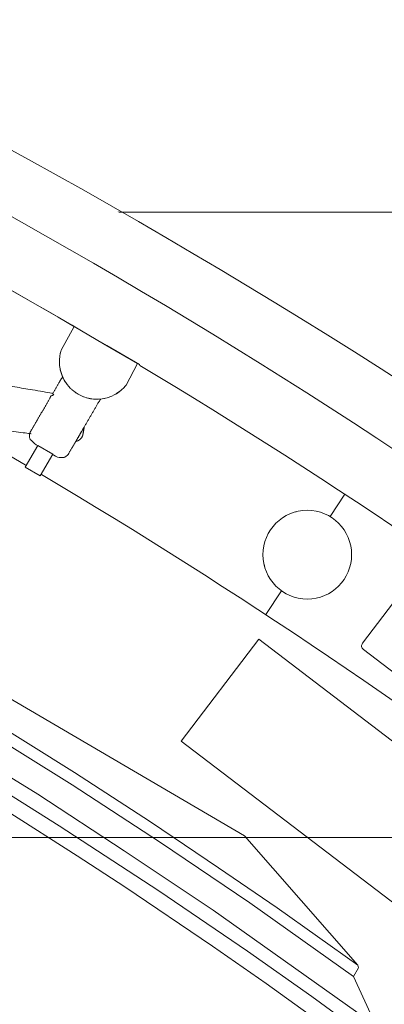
# Model space of a CAD drawing. Header units: metres. Extents: x -45 to 152, y -127 to 99.
# Tile 114 of 256: x -32.943 to -32.695, y -8.638 to -7.969. Entities that reach past the tile are written whole.
import ezdxf

# ---------------------------------------------------------------- set-up
doc = ezdxf.new("R2010")
doc.units = ezdxf.units.M
doc.linetypes.add('Achsen 01', pattern=[5.291531, 3.175, -1.058062, 0.352704, -0.705764])
doc.linetypes.add('Raster 01', pattern=[2, 1, -1])
for name, color, linetype, lineweight in [('036_Bodenbelagarbeiten-350 Doppelbodenelement', 7, 'Continuous', 9), ('_1.35m (3D)', 7, 'Continuous', 9), ('_GRU (2D)', 7, 'Continuous', 9), ('_OG 2 (2D)', 7, 'Continuous', 9)]:
    doc.layers.add(name, color=color, linetype=linetype, lineweight=lineweight)
for name, color, linetype, lineweight, true_color in [('ACTES-Einrichtung Aufsicht.', 7, 'Continuous', 9, 0xa6a6a6), ('AV1-Achsen', 1, 'Achsen 01', 18, 0xff0000), ('AV1-Raster', 7, 'Raster 01', 9, 0xa6a6a6)]:
    doc.layers.add(name, color=color, linetype=linetype, lineweight=lineweight, true_color=true_color)

# ---------------------------------------------------------------- blocks, each defined once
blk = doc.blocks.new('Group-2')
at = {"layer": 'AV1-Raster'}
blk.add_line((1.35, -8.1), (-40.5, -8.1), dxfattribs=at)
blk = doc.blocks.new('1.35m (3D)')
at = {"layer": 'AV1-Raster', "color": 7}
blk.add_blockref('Group-2', (0, 0), dxfattribs=at)
blk = doc.blocks.new('Group-99')
at = {"color": 255, "transparency": 33554687}
blk.add_wipeout([(-33.43958, -9.14318), (-33.45345, -9.13511), (-33.46735, -9.1271), (-33.48128, -9.11915), (-33.49524, -9.11125), (-33.50924, -9.1034), (-33.52326, -9.09562), (-33.53732, -9.08789), (-33.55141, -9.08022), (-33.64988, -9.02858), (-33.74974, -8.97969), (-33.85091, -8.93359), (-33.95332, -8.89031), (-34.05689, -8.84988), (-34.16154, -8.81233), (-34.26719, -8.77769), (-34.37376, -8.746), (-34.38044, -8.74163), (-34.38635, -8.73626), (-34.39132, -8.73002), (-34.39523, -8.72306), (-34.39799, -8.71558), (-34.39952, -8.70774), (-34.39979, -8.69977), (-34.39878, -8.69185), (-34.39877, -8.69179), (-34.39876, -8.69173), (-34.39874, -8.69166), (-34.39873, -8.6916), (-34.39872, -8.69154), (-34.3987, -8.69147), (-34.39869, -8.69141), (-34.39868, -8.69135), (-34.18283, -7.65995), (-34.17982, -7.65069), (-34.17508, -7.64219), (-34.16878, -7.63477), (-34.16116, -7.62871), (-34.15251, -7.62425), (-34.14316, -7.62154), (-34.13346, -7.6207), (-34.12378, -7.62175), (-33.78996, -7.70702), (-33.46395, -7.81851), (-33.14782, -7.95551), (-32.84355, -8.11717), (-32.55308, -8.30247), (-32.27822, -8.51023), (-32.02072, -8.73915), (-31.7822, -8.98778), (-31.78215, -8.98783), (-31.7821, -8.98789), (-31.78205, -8.98795), (-31.782, -8.98801), (-31.78195, -8.98806), (-31.7819, -8.98812), (-31.78185, -8.98818), (-31.7818, -8.98824), (-31.7822, -8.98777), (-31.77653, -8.99569), (-31.7725, -9.00455), (-31.77027, -9.01402), (-31.76991, -9.02375), (-31.77145, -9.03336), (-31.77481, -9.04249), (-31.77989, -9.0508), (-31.78648, -9.05797), (-32.57179, -9.76062), (-32.57804, -9.76539), (-32.58496, -9.76911), (-32.59237, -9.77171), (-32.60011, -9.77311), (-32.60796, -9.77328), (-32.61575, -9.77222), (-32.62327, -9.76995), (-32.63035, -9.76653), (-32.72244, -9.67759), (-32.81732, -9.59164), (-32.91489, -9.50875), (-33.01506, -9.42901), (-33.11771, -9.35251), (-33.22276, -9.27933), (-33.33009, -9.20952)], dxfattribs=at).dxf.layer = 'ACTES-Einrichtung Aufsicht.'
at = {"layer": 'ACTES-Einrichtung Aufsicht.', "transparency": 33554534, "flags": 128}
blk.add_lwpolyline([(-33.43958, -9.14318, 0.008083), (-33.55141, -9.08022, 0.055453), (-34.37376, -8.746, -0.330906), (-34.39878, -8.69185, 0.002569), (-34.39868, -8.69135), (-34.18283, -7.65995, -0.41107), (-34.12378, -7.62175, -0.160224), (-31.7822, -8.98778, -0.00305), (-31.7818, -8.98824), (-31.7822, -8.98777, -0.411112), (-31.78648, -9.05797), (-32.57179, -9.76062, -0.325472), (-32.63035, -9.76653, 0.063875)], format="xyb", close=True, dxfattribs=at)
at = {"layer": 'ACTES-Einrichtung Aufsicht.', "flags": 128}
blk.add_lwpolyline([(-33.70081, -7.82281), (-33.70999, -7.81993, 0.002867), (-33.75429, -7.80603), (-33.7527, -7.80266), (-33.74094, -7.76443, -0.044027), (-33.075, -8.03525, -0.073959), (-32.09689, -8.73634), (-32.12496, -8.76531), (-32.12694, -8.76807, 0.057345), (-32.8611, -8.20419), (-32.86144, -8.20359), (-32.88368, -8.19075, 0.013514), (-33.075, -8.08452, 0.038853), (-33.65319, -7.83857), (-33.65317, -7.83853), (-33.70079, -7.82277)], format="xyb", close=True, dxfattribs=at)
at = {"color": 255, "transparency": 33554559}
blk.add_wipeout([(-32.86144, -8.20359), (-32.8611, -8.20419), (-32.76253, -8.26527), (-32.66574, -8.32915), (-32.57083, -8.39577), (-32.47785, -8.46508), (-32.38691, -8.53703), (-32.29806, -8.61155), (-32.21138, -8.68859), (-32.12694, -8.76807), (-32.19513, -8.83846), (-32.2793, -8.75928), (-32.36574, -8.68259), (-32.4544, -8.60846), (-32.54518, -8.53696), (-32.63801, -8.46814), (-32.73282, -8.40207), (-32.82952, -8.3388), (-32.92803, -8.27838), (-32.93804, -8.27246), (-32.99026, -8.24197), (-33.06977, -8.19818), (-33.15555, -8.1533), (-33.2424, -8.11053), (-33.33027, -8.06991), (-33.41911, -8.03145), (-33.50887, -7.99518), (-33.59949, -7.96112), (-33.69091, -7.92929), (-33.78309, -7.8997), (-33.77795, -7.88297), (-33.77794, -7.88297), (-33.75416, -7.80607), (-33.70081, -7.82281), (-33.65321, -7.83861), (-33.65321, -7.83861), (-33.6532, -7.8386), (-33.6532, -7.8386), (-33.6532, -7.83859), (-33.6532, -7.83859), (-33.65319, -7.83858), (-33.65319, -7.83858), (-33.65319, -7.83857), (-33.55618, -7.87259), (-33.46006, -7.90905), (-33.3649, -7.94794), (-33.27076, -7.98924), (-33.1777, -8.03291), (-33.08577, -8.07893), (-32.99505, -8.12727), (-32.90558, -8.1779), (-32.88368, -8.19075)], dxfattribs=at).dxf.layer = 'ACTES-Einrichtung Aufsicht.'
at = {"layer": 'ACTES-Einrichtung Aufsicht.'}
for p, q in [((-32.73172, -8.3069), (-32.72175, -8.2917)), ((-32.7649, -8.35743), (-32.77553, -8.37362))]:
    blk.add_line(p, q, dxfattribs=at)
at = {"layer": 'ACTES-Einrichtung Aufsicht.', "flags": 128}
blk.add_lwpolyline([(-32.86144, -8.20359), (-32.8611, -8.20419, -0.057345), (-32.12694, -8.76807), (-32.19513, -8.83846, 0.058565), (-32.92803, -8.27838), (-32.93804, -8.27246), (-32.99026, -8.24197), (-33.06977, -8.19818, 0.049045), (-33.78309, -7.8997), (-33.77795, -7.88297), (-33.77794, -7.88297), (-33.75416, -7.80607), (-33.70081, -7.82281), (-33.65321, -7.83861, 0.000416), (-33.65319, -7.83857, -0.050823), (-32.90558, -8.1779), (-32.88368, -8.19075)], format="xyb", close=True, dxfattribs=at)
at = {"color": 255, "transparency": 33554559}
for points in [[(-32.86268, -8.20287), (-32.87048, -8.21755), (-32.87352, -8.22076), (-32.87707, -8.22339), (-32.88103, -8.22538), (-32.88526, -8.22665), (-32.88965, -8.22717), (-32.89406, -8.22692), (-32.89837, -8.22591), (-32.90614, -8.22177), (-32.90937, -8.21876), (-32.91204, -8.21523), (-32.91406, -8.21129), (-32.91536, -8.20707), (-32.91592, -8.20269), (-32.91571, -8.19827), (-32.91474, -8.19396), (-32.91472, -8.19389), (-32.90598, -8.17766), (-32.88586, -8.18946)], [(-32.72111, -8.34795), (-32.73945, -8.36202), (-32.76237, -8.35901), (-32.77644, -8.34066), (-32.77343, -8.31774), (-32.75508, -8.30367), (-32.73216, -8.30669), (-32.71809, -8.32503)], [(-32.83303, -8.45959), (-32.78031, -8.39038), (-32.47642, -8.62184), (-32.52913, -8.69105)]]:
    blk.add_wipeout(points, dxfattribs=at).dxf.layer = 'ACTES-Einrichtung Aufsicht.'
at = {"layer": 'ACTES-Einrichtung Aufsicht.', "flags": 128}
blk.add_lwpolyline([(-32.86268, -8.20287), (-32.87048, -8.21755, -0.83258), (-32.91474, -8.19396), (-32.91472, -8.19389), (-32.90598, -8.17766), (-32.88586, -8.18946)], format="xyb", close=True, dxfattribs=at)
blk.add_lwpolyline([(-32.83303, -8.45959), (-32.78031, -8.39038), (-32.47642, -8.62184), (-32.52913, -8.69105)], close=True, dxfattribs=at)
at = {"layer": 'ACTES-Einrichtung Aufsicht.'}
blk.add_circle((-32.74727, -8.33285), 0.03021, dxfattribs=at)
at = {"color": 255, "transparency": 33554559}
for points in [[(-32.91631, -8.21611), (-32.91382, -8.21184), (-32.91194, -8.21538), (-32.90953, -8.21858), (-32.90665, -8.22136), (-32.90337, -8.22366), (-32.89977, -8.22541), (-32.89594, -8.22658), (-32.89197, -8.22713), (-32.88797, -8.22706), (-32.90956, -8.26405), (-32.90957, -8.26406), (-32.90969, -8.26426), (-32.90972, -8.26432), (-32.90976, -8.26438), (-32.90981, -8.26444), (-32.90986, -8.26452), (-32.90992, -8.26459), (-32.90998, -8.26468), (-32.91005, -8.26476), (-32.91013, -8.26486), (-32.91021, -8.26496), (-32.91029, -8.26505), (-32.91038, -8.26514), (-32.91046, -8.26523), (-32.91055, -8.26532), (-32.91064, -8.2654), (-32.91073, -8.26548), (-32.91082, -8.26556), (-32.91091, -8.26564), (-32.911, -8.26571), (-32.9111, -8.26579), (-32.91119, -8.26586), (-32.91128, -8.26592), (-32.91138, -8.26599), (-32.91147, -8.26605), (-32.91157, -8.26612), (-32.91167, -8.26617), (-32.91176, -8.26623), (-32.91186, -8.26629), (-32.91196, -8.26634), (-32.91206, -8.26639), (-32.91216, -8.26644), (-32.91227, -8.26649), (-32.91237, -8.26653), (-32.91239, -8.26654), (-32.91241, -8.26655), (-32.91242, -8.26656), (-32.91244, -8.26656), (-32.91246, -8.26657), (-32.91248, -8.26658), (-32.9125, -8.26659), (-32.91251, -8.26659), (-32.91253, -8.2666), (-32.91255, -8.26661), (-32.91257, -8.26662), (-32.9126, -8.26663), (-32.91262, -8.26663), (-32.91264, -8.26664), (-32.91267, -8.26665), (-32.91269, -8.26666), (-32.91272, -8.26667), (-32.91274, -8.26668), (-32.91277, -8.26669), (-32.9128, -8.2667), (-32.91283, -8.26671), (-32.91286, -8.26672), (-32.9129, -8.26673), (-32.91293, -8.26674), (-32.91297, -8.26675), (-32.913, -8.26677), (-32.91304, -8.26678), (-32.91307, -8.26679), (-32.91311, -8.2668), (-32.91315, -8.26681), (-32.91318, -8.26682), (-32.91322, -8.26683), (-32.91328, -8.26684), (-32.91333, -8.26686), (-32.91339, -8.26687), (-32.91345, -8.26688), (-32.91351, -8.2669), (-32.91357, -8.26691), (-32.91363, -8.26692), (-32.91369, -8.26693), (-32.91376, -8.26694), (-32.91382, -8.26695), (-32.91389, -8.26696), (-32.91396, -8.26697), (-32.91404, -8.26698), (-32.91411, -8.26699), (-32.91419, -8.267), (-32.91427, -8.26701), (-32.91436, -8.26701), (-32.91445, -8.26702), (-32.91454, -8.26702), (-32.91463, -8.26702), (-32.91473, -8.26702), (-32.91483, -8.26702), (-32.91493, -8.26702), (-32.91504, -8.26702), (-32.91514, -8.26701), (-32.91525, -8.267), (-32.91535, -8.26699), (-32.91546, -8.26698), (-32.91556, -8.26697), (-32.91566, -8.26695), (-32.91577, -8.26694), (-32.91587, -8.26692), (-32.91612, -8.26686), (-32.91636, -8.2668), (-32.91661, -8.26673), (-32.91685, -8.26664), (-32.91708, -8.26655), (-32.91732, -8.26644), (-32.91755, -8.26633), (-32.91777, -8.26621), (-32.93331, -8.25713), (-32.93353, -8.257), (-32.93374, -8.25686), (-32.93395, -8.2567), (-32.93415, -8.25654), (-32.93434, -8.25638), (-32.93452, -8.2562), (-32.9347, -8.25602), (-32.93487, -8.25583), (-32.93493, -8.25575), (-32.935, -8.25567), (-32.93506, -8.25558), (-32.93512, -8.2555), (-32.93519, -8.25542), (-32.93525, -8.25533), (-32.9353, -8.25524), (-32.93536, -8.25515), (-32.93542, -8.25506), (-32.93547, -8.25497), (-32.93552, -8.25489), (-32.93557, -8.2548), (-32.93561, -8.25472), (-32.93565, -8.25464), (-32.93569, -8.25456), (-32.93573, -8.25448), (-32.93576, -8.25441), (-32.93579, -8.25433), (-32.93582, -8.25426), (-32.93585, -8.25419), (-32.93588, -8.25413), (-32.9359, -8.25406), (-32.93593, -8.254), (-32.93595, -8.25394), (-32.93597, -8.25388), (-32.93599, -8.25382), (-32.93601, -8.25376), (-32.93602, -8.25371), (-32.93604, -8.25365), (-32.93606, -8.25359), (-32.93608, -8.25353), (-32.93609, -8.25347), (-32.9361, -8.25344), (-32.93611, -8.2534), (-32.93612, -8.25336), (-32.93613, -8.25333), (-32.93614, -8.25329), (-32.93614, -8.25326), (-32.93615, -8.25322), (-32.93616, -8.25318), (-32.93617, -8.25315), (-32.93617, -8.25312), (-32.93618, -8.25308), (-32.93619, -8.25305), (-32.93619, -8.25302), (-32.9362, -8.25299), (-32.9362, -8.25296), (-32.93621, -8.25293), (-32.93621, -8.25291), (-32.93622, -8.25288), (-32.93622, -8.25286), (-32.93622, -8.25283), (-32.93623, -8.25281), (-32.93623, -8.25279), (-32.93623, -8.25277), (-32.93623, -8.25275), (-32.93624, -8.25273), (-32.93624, -8.25271), (-32.93624, -8.25269), (-32.93624, -8.25267), (-32.93625, -8.25265), (-32.93625, -8.25263), (-32.93625, -8.25261), (-32.93625, -8.25259), (-32.93626, -8.25248), (-32.93627, -8.25237), (-32.93628, -8.25225), (-32.93628, -8.25214), (-32.93629, -8.25203), (-32.93629, -8.25192), (-32.93629, -8.2518), (-32.93628, -8.25169), (-32.93628, -8.25158), (-32.93627, -8.25146), (-32.93626, -8.25135), (-32.93624, -8.25123), (-32.93623, -8.25112), (-32.93621, -8.251), (-32.93619, -8.25088), (-32.93617, -8.25076), (-32.93615, -8.25065), (-32.93612, -8.25053), (-32.93609, -8.25041), (-32.93606, -8.25029), (-32.93602, -8.25017), (-32.93598, -8.25005), (-32.93594, -8.24994), (-32.9359, -8.24982), (-32.93585, -8.2497), (-32.93581, -8.2496), (-32.93577, -8.2495), (-32.93573, -8.24941), (-32.93569, -8.24933), (-32.93566, -8.24926), (-32.93563, -8.2492), (-32.9356, -8.24914), (-32.93547, -8.24893), (-32.93547, -8.24892)], [(-32.7091, -8.39728), (-32.52056, -8.54088), (-32.52006, -8.54119), (-32.51951, -8.54139), (-32.51893, -8.54149), (-32.51834, -8.54146), (-32.51777, -8.54133), (-32.51723, -8.54108), (-32.51676, -8.54074), (-32.51636, -8.54031), (-32.48146, -8.49449), (-32.48115, -8.49399), (-32.48094, -8.49344), (-32.48085, -8.49285), (-32.48087, -8.49227), (-32.481, -8.49169), (-32.48125, -8.49116), (-32.48159, -8.49068), (-32.48202, -8.49028), (-32.67057, -8.34668), (-32.67107, -8.34637), (-32.67162, -8.34617), (-32.6722, -8.34607), (-32.67279, -8.3461), (-32.67336, -8.34623), (-32.67389, -8.34648), (-32.67437, -8.34682), (-32.67477, -8.34725), (-32.70967, -8.39307), (-32.70998, -8.39357), (-32.71018, -8.39413), (-32.71028, -8.39471), (-32.71026, -8.39529), (-32.71012, -8.39587), (-32.70988, -8.3964), (-32.70953, -8.39688)]]:
    blk.add_wipeout(points, dxfattribs=at).dxf.layer = 'ACTES-Einrichtung Aufsicht.'
at = {"layer": 'ACTES-Einrichtung Aufsicht.', "flags": 128}
blk.add_lwpolyline([(-32.7091, -8.39728), (-32.52056, -8.54088, 0.414214), (-32.51636, -8.54031), (-32.48146, -8.49449, 0.414214), (-32.48202, -8.49028), (-32.67057, -8.34668, 0.414214), (-32.67477, -8.34725), (-32.70967, -8.39307, 0.414214)], format="xyb", close=True, dxfattribs=at)
at = {"layer": 'ACTES-Einrichtung Aufsicht.'}
blk.add_rational_spline([(-32.91631, -8.21611), (-32.91507, -8.21398), (-32.91382, -8.21184), (-32.90643, -8.22885), (-32.88797, -8.22706), (-32.89876, -8.24555), (-32.90956, -8.26405), (-32.90956, -8.26405), (-32.90957, -8.26406), (-32.90963, -8.26416), (-32.90981, -8.26447), (-32.91045, -8.26525), (-32.91119, -8.26588), (-32.91195, -8.26635), (-32.91237, -8.26653), (-32.91244, -8.26657), (-32.91259, -8.26662), (-32.91279, -8.2667), (-32.91307, -8.26679), (-32.91322, -8.26683), (-32.91345, -8.26689), (-32.91394, -8.26698), (-32.91461, -8.26704), (-32.91546, -8.26699), (-32.91587, -8.26692), (-32.91688, -8.26672), (-32.91777, -8.26621), (-32.92554, -8.26167), (-32.93331, -8.25713), (-32.9342, -8.25661), (-32.93487, -8.25583), (-32.93513, -8.25551), (-32.93559, -8.25479), (-32.93587, -8.25418), (-32.93603, -8.2537), (-32.93609, -8.25347), (-32.93613, -8.25333), (-32.93619, -8.25304), (-32.93622, -8.25283), (-32.93625, -8.25267), (-32.93625, -8.25259), (-32.9363, -8.25214), (-32.93626, -8.25124), (-32.93608, -8.25029), (-32.93571, -8.24935), (-32.93554, -8.24904), (-32.93547, -8.24893), (-32.93547, -8.24893), (-32.93547, -8.24892), (-32.92589, -8.23252), (-32.91631, -8.21611)], [1, 1, 1, 0.808687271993, 1, 1, 1, 1, 1, 1, 1, 1, 1, 1, 1, 1, 1, 1, 1, 1, 1, 1, 1, 1, 1, 0.985598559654, 1, 1, 1, 0.985598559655, 1, 1, 1, 1, 1, 1, 1, 1, 1, 1, 1, 1, 1, 1, 1, 1, 1, 1, 1, 1, 1], degree=2, knots=[0, 0, 0, 0.039408, 0.039408, 0.278912, 0.278912, 0.620862, 0.620862, 0.620937, 0.620937, 0.622866, 0.626641, 0.630417, 0.634193, 0.637969, 0.637969, 0.638631, 0.639292, 0.639953, 0.640614, 0.640614, 0.641656, 0.642699, 0.643741, 0.644783, 0.644783, 0.647352, 0.647352, 0.67014, 0.67014, 0.672709, 0.672709, 0.673751, 0.674793, 0.675836, 0.676878, 0.676878, 0.677539, 0.6782, 0.678861, 0.679523, 0.679523, 0.683299, 0.687075, 0.69085, 0.694626, 0.696555, 0.696555, 0.69663, 0.69663, 1, 1, 1], dxfattribs=at)
at = {"color": 255, "transparency": 33554559}
for points in [[(-32.9356, -8.24914), (-32.93563, -8.2492), (-32.93566, -8.24926), (-32.93569, -8.24933), (-32.93573, -8.24941), (-32.93577, -8.2495), (-32.93581, -8.2496), (-32.93585, -8.2497), (-32.9359, -8.24982), (-32.93594, -8.24994), (-32.93598, -8.25005), (-32.93602, -8.25017), (-32.93606, -8.25029), (-32.93609, -8.25041), (-32.93612, -8.25053), (-32.93615, -8.25065), (-32.93617, -8.25076), (-32.93617, -8.25078), (-32.93618, -8.2508), (-32.93618, -8.25082), (-32.93618, -8.25083), (-32.93619, -8.25085), (-32.93619, -8.25087), (-32.93619, -8.25089), (-32.9362, -8.2509), (-33.13558, -8.21738), (-33.13559, -8.21738), (-33.13583, -8.21734), (-33.13589, -8.21732), (-33.13596, -8.21731), (-33.13604, -8.21729), (-33.13612, -8.21727), (-33.13621, -8.21724), (-33.13631, -8.21721), (-33.13642, -8.21717), (-33.13654, -8.21713), (-33.13666, -8.21709), (-33.13677, -8.21705), (-33.13689, -8.217), (-33.137, -8.21695), (-33.13711, -8.2169), (-33.13722, -8.21685), (-33.13733, -8.2168), (-33.13744, -8.21674), (-33.13754, -8.21668), (-33.13765, -8.21662), (-33.13775, -8.21656), (-33.13785, -8.2165), (-33.13794, -8.21643), (-33.13804, -8.21637), (-33.13813, -8.2163), (-33.13822, -8.21623), (-33.13831, -8.21616), (-33.1384, -8.21609), (-33.13849, -8.21602), (-33.13857, -8.21594), (-33.13865, -8.21587), (-33.13874, -8.21579), (-33.13882, -8.21571), (-33.1389, -8.21563), (-33.13891, -8.21562), (-33.13892, -8.2156), (-33.13894, -8.21559), (-33.13895, -8.21558), (-33.13896, -8.21556), (-33.13898, -8.21555), (-33.13899, -8.21553), (-33.139, -8.21552), (-33.13902, -8.2155), (-33.13903, -8.21549), (-33.13905, -8.21547), (-33.13906, -8.21545), (-33.13908, -8.21544), (-33.13909, -8.21542), (-33.13911, -8.2154), (-33.13913, -8.21538), (-33.13915, -8.21536), (-33.13917, -8.21533), (-33.13919, -8.21531), (-33.13921, -8.21529), (-33.13923, -8.21526), (-33.13925, -8.21524), (-33.13927, -8.21521), (-33.13929, -8.21518), (-33.13931, -8.21515), (-33.13934, -8.21512), (-33.13936, -8.21509), (-33.13938, -8.21506), (-33.1394, -8.21503), (-33.13943, -8.215), (-33.13945, -8.21497), (-33.13947, -8.21494), (-33.13951, -8.21489), (-33.13954, -8.21484), (-33.13957, -8.21479), (-33.13961, -8.21474), (-33.13964, -8.21469), (-33.13967, -8.21464), (-33.1397, -8.21459), (-33.13974, -8.21453), (-33.13977, -8.21448), (-33.1398, -8.21442), (-33.13984, -8.21436), (-33.13987, -8.2143), (-33.1399, -8.21423), (-33.13994, -8.21416), (-33.13998, -8.21409), (-33.14001, -8.21402), (-33.14005, -8.21394), (-33.14009, -8.21386), (-33.14012, -8.21378), (-33.14016, -8.21369), (-33.14019, -8.2136), (-33.14022, -8.21351), (-33.14026, -8.21341), (-33.14029, -8.21331), (-33.14032, -8.21321), (-33.14035, -8.21311), (-33.14038, -8.213), (-33.14041, -8.2129), (-33.14043, -8.2128), (-33.14045, -8.2127), (-33.14047, -8.2126), (-33.14049, -8.2125), (-33.14052, -8.21232), (-33.14054, -8.21215), (-33.14056, -8.21198), (-33.14057, -8.2118), (-33.14058, -8.21163), (-33.14058, -8.21146), (-33.14058, -8.21128), (-33.14057, -8.21111), (-33.13846, -8.1983), (-33.13752, -8.19272), (-33.13747, -8.19247), (-33.13741, -8.19222), (-33.13734, -8.19197), (-33.13726, -8.19173), (-33.13717, -8.19149), (-33.13707, -8.19126), (-33.13696, -8.19103), (-33.13685, -8.1908), (-33.13679, -8.19071), (-33.13674, -8.19062), (-33.13669, -8.19053), (-33.13663, -8.19045), (-33.13657, -8.19036), (-33.13651, -8.19027), (-33.13645, -8.19018), (-33.13639, -8.1901), (-33.13632, -8.19002), (-33.13626, -8.18994), (-33.1362, -8.18986), (-33.13614, -8.18978), (-33.13607, -8.18971), (-33.13601, -8.18965), (-33.13595, -8.18958), (-33.13589, -8.18952), (-33.13583, -8.18946), (-33.13578, -8.18941), (-33.13572, -8.18935), (-33.13567, -8.1893), (-33.13561, -8.18925), (-33.13556, -8.18921), (-33.13551, -8.18916), (-33.13546, -8.18912), (-33.13542, -8.18908), (-33.13537, -8.18904), (-33.13532, -8.18901), (-33.13527, -8.18897), (-33.13522, -8.18893), (-33.13518, -8.18889), (-33.13513, -8.18886), (-33.13508, -8.18882), (-33.13505, -8.1888), (-33.13502, -8.18878), (-33.13499, -8.18876), (-33.13496, -8.18874), (-33.13492, -8.18872), (-33.13489, -8.1887), (-33.13486, -8.18868), (-33.13483, -8.18866), (-33.1348, -8.18864), (-33.13477, -8.18862), (-33.13474, -8.1886), (-33.13472, -8.18858), (-33.13469, -8.18857), (-33.13466, -8.18855), (-33.13464, -8.18854), (-33.13461, -8.18852), (-33.13459, -8.18851), (-33.13457, -8.1885), (-33.13455, -8.18849), (-33.13453, -8.18847), (-33.13451, -8.18846), (-33.13449, -8.18845), (-33.13447, -8.18844), (-33.13445, -8.18843), (-33.13443, -8.18842), (-33.13442, -8.18841), (-33.1344, -8.1884), (-33.13438, -8.1884), (-33.13436, -8.18839), (-33.13435, -8.18838), (-33.13433, -8.18837), (-33.13431, -8.18836), (-33.13421, -8.18831), (-33.13411, -8.18826), (-33.134, -8.18822), (-33.1339, -8.18817), (-33.1338, -8.18813), (-33.13369, -8.18809), (-33.13358, -8.18805), (-33.13348, -8.18801), (-33.13337, -8.18798), (-33.13326, -8.18795), (-33.13315, -8.18792), (-33.13304, -8.18789), (-33.13292, -8.18786), (-33.13281, -8.18783), (-33.13269, -8.18781), (-33.13257, -8.18779), (-33.13245, -8.18777), (-33.13233, -8.18775), (-33.13221, -8.18774), (-33.13209, -8.18773), (-33.13197, -8.18772), (-33.13184, -8.18772), (-33.13172, -8.18771), (-33.13159, -8.18771), (-33.13148, -8.18771), (-33.13138, -8.18772), (-33.13128, -8.18772), (-33.13119, -8.18772), (-33.13111, -8.18773), (-33.13103, -8.18773), (-33.13096, -8.18774), (-33.1309, -8.18775), (-33.11882, -8.18978), (-32.92042, -8.22314), (-32.93547, -8.24892), (-32.93547, -8.24893)], [(-32.90956, -8.26405), (-32.90956, -8.26405), (-32.90956, -8.26405), (-32.90956, -8.26405), (-32.90956, -8.26405), (-32.90956, -8.26405), (-32.90956, -8.26405), (-32.90957, -8.26406), (-32.90957, -8.26406), (-32.90957, -8.26406), (-32.90957, -8.26407), (-32.90958, -8.26409), (-32.9096, -8.26411), (-32.90962, -8.26414), (-32.90964, -8.26418), (-32.90966, -8.26422), (-32.90969, -8.26426), (-32.90972, -8.26432), (-32.90976, -8.26438), (-32.90981, -8.26444), (-32.90986, -8.26452), (-32.90992, -8.26459), (-32.90998, -8.26468), (-32.91005, -8.26476), (-32.91013, -8.26486), (-32.91021, -8.26496), (-32.91029, -8.26505), (-32.91038, -8.26514), (-32.91046, -8.26523), (-32.91055, -8.26532), (-32.91064, -8.2654), (-32.91073, -8.26548), (-32.91082, -8.26556), (-32.91091, -8.26564), (-32.911, -8.26571), (-32.9111, -8.26579), (-32.91119, -8.26586), (-32.91128, -8.26592), (-32.91138, -8.26599), (-32.91147, -8.26605), (-32.91157, -8.26612), (-32.91167, -8.26617), (-32.91176, -8.26623), (-32.91186, -8.26629), (-32.91196, -8.26634), (-32.91206, -8.26639), (-32.91216, -8.26644), (-32.91227, -8.26649), (-32.91237, -8.26653)]]:
    blk.add_wipeout(points, dxfattribs=at).dxf.layer = 'ACTES-Einrichtung Aufsicht.'
at = {"layer": 'ACTES-Einrichtung Aufsicht.'}
blk.add_rational_spline([(-32.9356, -8.24914), (-32.93571, -8.24935), (-32.93608, -8.25029), (-32.93618, -8.25083), (-32.9362, -8.2509), (-33.03589, -8.23414), (-33.13558, -8.21738), (-33.13558, -8.21738), (-33.13559, -8.21738), (-33.13571, -8.21736), (-33.13606, -8.2173), (-33.13702, -8.21697), (-33.13786, -8.21651), (-33.13858, -8.21596), (-33.1389, -8.21563), (-33.13895, -8.21558), (-33.13906, -8.21546), (-33.1392, -8.2153), (-33.13938, -8.21507), (-33.13947, -8.21494), (-33.13961, -8.21475), (-33.13987, -8.21432), (-33.14016, -8.21372), (-33.14042, -8.2129), (-33.14049, -8.2125), (-33.14061, -8.21181), (-33.14057, -8.21111), (-33.13951, -8.20471), (-33.13846, -8.1983), (-33.13799, -8.19551), (-33.13752, -8.19272), (-33.13734, -8.1917), (-33.13685, -8.1908), (-33.13665, -8.19044), (-33.13613, -8.18976), (-33.13566, -8.18928), (-33.13527, -8.18896), (-33.13508, -8.18882), (-33.13496, -8.18874), (-33.13471, -8.18858), (-33.13452, -8.18847), (-33.13438, -8.18839), (-33.13431, -8.18836), (-33.13391, -8.18816), (-33.13305, -8.18787), (-33.1321, -8.18771), (-33.13113, -8.18771), (-33.1309, -8.18775), (-33.12486, -8.18876), (-33.11882, -8.18978), (-33.01962, -8.20646), (-32.92042, -8.22314), (-32.92794, -8.23603), (-32.93547, -8.24892), (-32.93547, -8.24893), (-32.93547, -8.24893), (-32.93554, -8.24904), (-32.9356, -8.24914)], [1, 1, 1, 1, 1, 1, 1, 1, 1, 1, 1, 1, 1, 1, 1, 1, 1, 1, 1, 1, 1, 1, 1, 1, 1, 0.99326452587, 1, 1, 1, 1, 1, 0.985598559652, 1, 1, 1, 1, 1, 1, 1, 1, 1, 1, 1, 1, 1, 1, 1, 1, 1, 1, 1, 1, 1, 1, 1, 1, 1, 1], degree=2, knots=[0, 0, 0, 0.002202, 0.004404, 0.00473, 0.00473, 0.471304, 0.471304, 0.471326, 0.471326, 0.471883, 0.472975, 0.474066, 0.475158, 0.476249, 0.476249, 0.476441, 0.476632, 0.476823, 0.477014, 0.477014, 0.477315, 0.477616, 0.477918, 0.478219, 0.478219, 0.478728, 0.478728, 0.483477, 0.483477, 0.485551, 0.485551, 0.486293, 0.486293, 0.486595, 0.486896, 0.487197, 0.487498, 0.487498, 0.48769, 0.487881, 0.488072, 0.488263, 0.488263, 0.489354, 0.490446, 0.491537, 0.492524, 0.492524, 0.518042, 0.518042, 0.937256, 0.937256, 0.999477, 0.999477, 0.999497, 0.999497, 1, 1, 1], dxfattribs=at)
blk.add_open_spline([(-32.90956, -8.26405), (-32.90956, -8.26405), (-32.90957, -8.26406), (-32.90981, -8.26447), (-32.91045, -8.26525), (-32.91119, -8.26588), (-32.91195, -8.26635), (-32.91237, -8.26653)], degree=2, dxfattribs=at)
at = {"color": 255, "transparency": 33554559}
for points in [[(-32.90835, -8.21982), (-32.91068, -8.21719), (-32.91261, -8.21427), (-32.91413, -8.2111), (-32.9152, -8.20776), (-32.9158, -8.2043), (-32.91592, -8.20079), (-32.91556, -8.1973), (-32.91472, -8.19389), (-32.89044, -8.20168)], [(-33.25013, -8.25542), (-33.36465, -8.23146), (-33.36633, -8.23186), (-33.36987, -8.23791), (-33.40648, -8.24094), (-33.40819, -8.24139), (-33.41248, -8.249), (-33.40945, -8.25035), (-33.4111, -8.25319), (-33.41426, -8.25178), (-33.41748, -8.25736), (-33.41701, -8.25874), (-33.39362, -8.26931), (-33.3269, -8.30053), (-33.26369, -8.33148), (-33.17469, -8.37763), (-33.09311, -8.42261), (-33.03084, -8.45903), (-32.99271, -8.48163), (-32.95218, -8.50686), (-32.90375, -8.53748), (-32.87149, -8.55859), (-32.81165, -8.59901), (-32.77533, -8.62436), (-32.72645, -8.65949), (-32.71089, -8.67092), (-32.70934, -8.67069), (-32.70608, -8.66516), (-32.70885, -8.66311), (-32.7072, -8.66027), (-32.70442, -8.66233), (-32.7, -8.65475), (-32.70041, -8.65308), (-32.71583, -8.61969), (-32.71233, -8.61369), (-32.71278, -8.61198), (-32.78996, -8.52403), (-32.97038, -8.41871), (-33.0697, -8.36074)]]:
    blk.add_wipeout(points, dxfattribs=at).dxf.layer = 'ACTES-Einrichtung Aufsicht.'
at = {"layer": 'ACTES-Einrichtung Aufsicht.', "flags": 128}
for points in [[(-33.39362, -8.26931), (-33.3269, -8.30053), (-33.26369, -8.33148), (-33.17469, -8.37763), (-33.09311, -8.42261), (-33.03084, -8.45903), (-32.99271, -8.48163), (-32.95218, -8.50686), (-32.90375, -8.53748), (-32.87149, -8.55859), (-32.81165, -8.59901), (-32.77533, -8.62436), (-32.72645, -8.65949)], [(-32.70041, -8.65308), (-32.71583, -8.61969), (-32.71233, -8.61369), (-32.71278, -8.61198), (-32.78996, -8.52403), (-32.97038, -8.41871), (-33.0697, -8.36074), (-33.25013, -8.25542), (-33.36465, -8.23146), (-33.36633, -8.23186), (-33.36987, -8.23791), (-33.40648, -8.24094)]]:
    blk.add_lwpolyline(points, dxfattribs=at)
at = {"layer": 'ACTES-Einrichtung Aufsicht.'}
blk.add_arc((-32.89044, -8.20168), 0.0255, 162.22405, 225.36628, dxfattribs=at)
at = {"color": 255, "transparency": 33554559}
blk.add_wipeout([(-32.87163, -8.2189), (-32.87417, -8.22132), (-32.87703, -8.22336), (-32.88013, -8.225), (-32.88343, -8.2262), (-32.88686, -8.22693), (-32.89037, -8.22718), (-32.89387, -8.22695), (-32.89731, -8.22624), (-32.89044, -8.20168)], dxfattribs=at).dxf.layer = 'ACTES-Einrichtung Aufsicht.'
at = {"layer": 'ACTES-Einrichtung Aufsicht.'}
blk.add_arc((-32.89044, -8.20168), 0.0255, 254.37762, 317.51985, dxfattribs=at)
at = {"color": 255, "transparency": 33554559}
blk.add_wipeout([(-33.36465, -8.23146), (-33.36636, -8.23191), (-33.36987, -8.23791), (-33.30078, -8.27032), (-33.23585, -8.30234), (-33.1732, -8.33472), (-33.11376, -8.36681), (-33.03331, -8.41247), (-32.97332, -8.44823), (-32.9072, -8.48941), (-32.84786, -8.528), (-32.78642, -8.56963), (-32.71583, -8.61969), (-32.71233, -8.61369), (-32.71278, -8.61198), (-32.76781, -8.57286), (-32.80762, -8.54566), (-32.85406, -8.51454), (-32.9057, -8.48089), (-32.97078, -8.44041), (-33.02958, -8.40537), (-33.08767, -8.37215), (-33.14189, -8.34234), (-33.20195, -8.31074), (-33.29398, -8.26468)], dxfattribs=at).dxf.layer = 'ACTES-Einrichtung Aufsicht.'
at = {"layer": 'ACTES-Einrichtung Aufsicht.', "flags": 128}
for points in [[(-32.97332, -8.44823), (-32.9072, -8.48941), (-32.84786, -8.528), (-32.78642, -8.56963), (-32.71583, -8.61969), (-32.71233, -8.61369), (-32.71278, -8.61198), (-32.76781, -8.57286), (-32.80762, -8.54566), (-32.85406, -8.51454), (-32.9057, -8.48089), (-32.97078, -8.44041)], [(-33.41247, -8.24902), (-33.32398, -8.28999), (-33.24695, -8.32808), (-33.17514, -8.36514), (-33.10394, -8.40445), (-33.04733, -8.43648), (-32.98134, -8.4762), (-32.91608, -8.5171), (-32.84827, -8.56142), (-32.78783, -8.60241), (-32.74426, -8.63328), (-32.70436, -8.66221)], [(-32.70048, -8.65304), (-32.81127, -8.57461), (-32.87192, -8.53409), (-32.93064, -8.49576), (-32.97985, -8.46557), (-33.04236, -8.42795), (-33.10056, -8.39502), (-33.14399, -8.37088), (-33.16445, -8.35966), (-33.22189, -8.32954), (-33.26818, -8.30655), (-33.32209, -8.27992), (-33.36529, -8.25965), (-33.40648, -8.24094)]]:
    blk.add_lwpolyline(points, dxfattribs=at)
at = {"color": 255, "transparency": 33554559}
for points in [[(-32.89988, -8.25093), (-32.89902, -8.246), (-32.90477, -8.25584), (-32.90466, -8.25582), (-32.90455, -8.2558), (-32.90444, -8.25577), (-32.90433, -8.25575), (-32.90423, -8.25572), (-32.90412, -8.25569), (-32.90402, -8.25566), (-32.90392, -8.25563), (-32.90381, -8.25559), (-32.9037, -8.25555), (-32.9036, -8.25551), (-32.90349, -8.25547), (-32.90339, -8.25543), (-32.90329, -8.25538), (-32.90318, -8.25533), (-32.90308, -8.25528), (-32.90307, -8.25527), (-32.90305, -8.25526), (-32.90303, -8.25526), (-32.90301, -8.25525), (-32.903, -8.25524), (-32.90298, -8.25523), (-32.90296, -8.25522), (-32.90294, -8.25521), (-32.90293, -8.2552), (-32.90291, -8.25519), (-32.90289, -8.25518), (-32.90287, -8.25517), (-32.90285, -8.25516), (-32.90282, -8.25514), (-32.9028, -8.25513), (-32.90278, -8.25512), (-32.90275, -8.2551), (-32.90273, -8.25509), (-32.9027, -8.25507), (-32.90268, -8.25506), (-32.90265, -8.25504), (-32.90262, -8.25502), (-32.90259, -8.255), (-32.90256, -8.25498), (-32.90253, -8.25496), (-32.9025, -8.25494), (-32.90247, -8.25492), (-32.90244, -8.2549), (-32.90241, -8.25488), (-32.90238, -8.25486), (-32.90235, -8.25484), (-32.90231, -8.25482), (-32.90227, -8.25478), (-32.90222, -8.25475), (-32.90217, -8.25471), (-32.90212, -8.25467), (-32.90207, -8.25464), (-32.90203, -8.2546), (-32.90198, -8.25456), (-32.90193, -8.25452), (-32.90188, -8.25448), (-32.90183, -8.25443), (-32.90178, -8.25439), (-32.90173, -8.25434), (-32.90167, -8.25429), (-32.90162, -8.25424), (-32.90156, -8.25418), (-32.9015, -8.25412), (-32.90144, -8.25406), (-32.90138, -8.254), (-32.90132, -8.25393), (-32.90126, -8.25386), (-32.9012, -8.25378), (-32.90113, -8.25371), (-32.90107, -8.25363), (-32.901, -8.25354), (-32.90094, -8.25346), (-32.90088, -8.25337), (-32.90082, -8.25328), (-32.90076, -8.2532), (-32.90071, -8.25311), (-32.90065, -8.25302), (-32.9006, -8.25293), (-32.90055, -8.25284), (-32.90043, -8.25262), (-32.90032, -8.25239), (-32.90022, -8.25215), (-32.90013, -8.25191), (-32.90005, -8.25167), (-32.89998, -8.25142), (-32.89993, -8.25118)], [(-32.93057, -8.25873), (-32.92052, -8.2646), (-32.92909, -8.27928), (-32.93914, -8.27342)]]:
    blk.add_wipeout(points, dxfattribs=at).dxf.layer = 'ACTES-Einrichtung Aufsicht.'
at = {"layer": 'ACTES-Einrichtung Aufsicht.', "flags": 128}
blk.add_lwpolyline([(-32.93057, -8.25873), (-32.92052, -8.2646), (-32.92909, -8.27928), (-32.93914, -8.27342)], close=True, dxfattribs=at)
at = {"layer": 'ACTES-Einrichtung Aufsicht.'}
blk.add_rational_spline([(-32.89988, -8.25093), (-32.89945, -8.24846), (-32.89902, -8.246), (-32.9019, -8.25092), (-32.90477, -8.25584), (-32.90432, -8.25576), (-32.90349, -8.25549), (-32.90308, -8.25528), (-32.90301, -8.25525), (-32.90287, -8.25517), (-32.90268, -8.25506), (-32.90244, -8.25491), (-32.90231, -8.25482), (-32.90212, -8.25468), (-32.90174, -8.25436), (-32.90126, -8.25388), (-32.90075, -8.2532), (-32.90055, -8.25284), (-32.90005, -8.25194), (-32.89988, -8.25093)], [1, 1, 1, 1, 1, 1, 1, 1, 1, 1, 1, 1, 1, 1, 1, 1, 1, 1, 0.985598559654, 1], degree=2, knots=[0, 0, 0, 0.242093, 0.242093, 0.793953, 0.793953, 0.837958, 0.884456, 0.884456, 0.892598, 0.900739, 0.90888, 0.917022, 0.917022, 0.929858, 0.942693, 0.955529, 0.968365, 0.968365, 1, 1, 1], dxfattribs=at)
blk = doc.blocks.new('Group-101')
at = {"layer": 'ACTES-Einrichtung Aufsicht.'}
blk.add_blockref('Group-99', (0, 0), dxfattribs=at)
blk = doc.blocks.new('OG 2 (2D)')
at = {"layer": 'ACTES-Einrichtung Aufsicht.'}
blk.add_blockref('Group-101', (0, 0), dxfattribs=at)
at = {"layer": '036_Bodenbelagarbeiten-350 Doppelbodenelement', "color": 230, "linetype": 'Continuous', "flags": 128}
for points in [[(-33.1416, -7.925), (-32.5416, -7.925), (-32.5416, -8.525), (-33.1416, -8.525)], [(-33.1416, -8.525), (-32.5416, -8.525), (-32.5416, -9.125), (-33.1416, -9.125)]]:
    blk.add_lwpolyline(points, close=True, dxfattribs=at)
blk = doc.blocks.new('Group-742')
at = {"layer": 'AV1-Achsen'}
blk.add_line((-43.35, -8.1), (4.2, -8.1), dxfattribs=at)
blk = doc.blocks.new('GRU (2D)')
at = {"layer": 'AV1-Achsen', "color": 7}
blk.add_blockref('Group-742', (0, 0), dxfattribs=at)

msp = doc.modelspace()

# ---------------------------------------------------------------- block references
at = {"layer": '_1.35m (3D)'}
msp.add_blockref('1.35m (3D)', (0, 0), dxfattribs=at)

# ---------------------------------------------------------------- next in the draw order: block references
at = {"layer": '_OG 2 (2D)'}
msp.add_blockref('OG 2 (2D)', (0, 0), dxfattribs=at)

# ---------------------------------------------------------------- next in the draw order: block references
at = {"layer": '_GRU (2D)'}
msp.add_blockref('GRU (2D)', (0, 0), dxfattribs=at)

doc.saveas('drawing.dxf')
